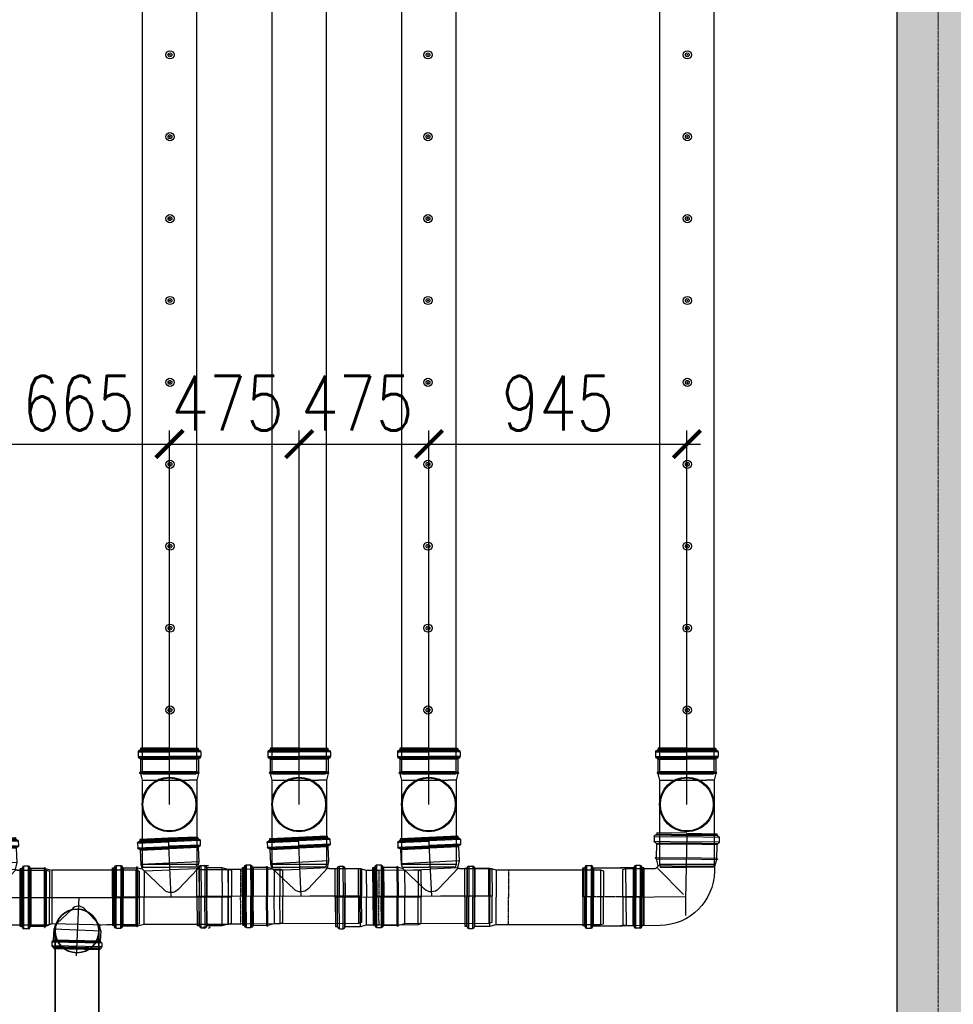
# Model space of a CAD drawing. Header units: millimetres. Extents: x -374129 to 1163271, y -112652 to 695637.
# Tile 65 of 256: x 34776 to 38196, y -45426 to -41819. Entities that reach past the tile are written whole.
import ezdxf
from ezdxf import colors
from ezdxf.entities.mleader import LeaderData, LeaderLine
from ezdxf.math import Vec2, Vec3

# ---------------------------------------------------------------- set-up
doc = ezdxf.new("R2010")
doc.units = ezdxf.units.MM
doc.header["$PDMODE"] = 4
for name, pattern in [('ACAD_ISO04W100', [30, 24, -3, 0, -3]), ('CENTER', [50.8, 31.75, -6.35, 6.35, -6.35]), ('CENTER1', [0.77, 0.5, -0.1, 0.07, -0.1]), ('CENTER2', [3.6, 3, -0.2, 0.2, -0.2]), ('DASHDOT', [20, 13, -3.4, 0.2, -3.4])]:
    doc.linetypes.add(name, pattern=pattern)
for name, color, linetype in [('EAB_underground piping system', 1, 'Continuous'), ('FK_opisy', 7, 'Continuous'), ('KRT_kreskowanie', 252, 'Continuous'), ('KRT_sciany', 2, 'Continuous'), ('KRT_technologia', 30, 'Continuous'), ('KRT_wymiary', 4, 'Continuous')]:
    doc.layers.add(name, color=color, linetype=linetype)
doc.layers.add('IS_pomocnicza', color=6, linetype='Continuous', lineweight=30)
doc.layers.add('KRT_osie', color=55, linetype='ACAD_ISO04W100', lineweight=18)
doc.styles.add('WYMIAR', font='romans.shx', dxfattribs={"width": 0.8})
doc.dimstyles.new('KRT_1-100', dxfattribs={"dimscale": 100, "dimtxt": 2, "dimasz": 1, "dimexe": 0.5, "dimexo": 0, "dimgap": 0.5, "dimtad": 1, "dimdec": 1, "dimrnd": 0.1, "dimzin": 9, "dimdsep": 46, "dimtxsty": 'WYMIAR', "dimblk": 'ARCHTICK', "dimcen": 0.09, "dimdle": 0.5, "dimclrd": 1, "dimclre": 252, "dimclrt": 256, "dimadec": 0, "dimazin": 0, "dimtfac": 1, "dimtdec": 1, "dimtmove": 0, "dimatfit": 3, "dimfxl": 1, "dimtolj": 1, "dimtzin": 0, "dimarcsym": 0})

# ---------------------------------------------------------------- blocks, each defined once
blk = doc.blocks.new('IS_KAO_trójnik_200_góra')
at = {"layer": 'KRT_technologia', "linetype": 'Continuous', "transparency": 33554687}
for p, q in [((34869.72, 13524.58), (34868.63, 13524.29)), ((34868.63, 13524.29), (34868.63, 13514.58)), ((34897.28, 13524.58), (34869.72, 13524.58)), ((34869.72, 13504.58), (34869.72, 13524.58)), ((34900.61, 13524.58), (34897.28, 13524.58)), ((34903.02, 13525.22), (34900.61, 13524.58)), ((34900.61, 13524.58), (34900.61, 13507.41)), ((34903.02, 13525.22), (34901.38, 13524.78)), ((34903.05, 13525.07), (34903.05, 13514.58)), ((34903.07, 13525.27), (34903.12, 13525.45)), ((34903.14, 13525.32), (34903.14, 13514.58)), ((34903.29, 13525.51), (34903.19, 13525.51)), ((34903.34, 13525.32), (34903.34, 13514.58)), ((34903.41, 13525.29), (34903.36, 13525.45)), ((34903.43, 13525.08), (34903.43, 13514.58)), ((34908.29, 13525.23), (34903.48, 13525.23)), ((34908.29, 13525.23), (34908.29, 13514.58)), ((34908.54, 13525.16), (34908.54, 13514.58)), ((34908.83, 13525.74), (34908.83, 13514.58)), ((34910.88, 13526.05), (34909.2, 13526.05)), ((34909.2, 13526.05), (34909.2, 13514.58)), ((34910.88, 13526.05), (34910.88, 13514.58)), ((34911.25, 13525.74), (34911.25, 13514.58)), ((34911.43, 13525.55), (34911.43, 13525.47)), ((34911.55, 13525.07), (34911.55, 13514.58)), ((34912.15, 13525.14), (34911.79, 13525.14)), ((34911.79, 13525.14), (34911.79, 13514.58)), ((34912.15, 13525.07), (34912.15, 13514.58)), ((34912.22, 13514.58), (34912.22, 13525.07)), ((34868.63, 13504.87), (34868.63, 13514.58)), ((34903.05, 13504.09), (34903.05, 13514.58)), ((34903.14, 13503.84), (34903.14, 13514.58)), ((34903.34, 13503.84), (34903.34, 13514.58)), ((34903.43, 13504.08), (34903.43, 13514.58)), ((34908.29, 13503.92), (34908.29, 13514.58)), ((34908.54, 13504), (34908.54, 13514.58)), ((34908.83, 13503.42), (34908.83, 13514.58)), ((34909.2, 13503.11), (34909.2, 13514.58)), ((34910.88, 13503.11), (34910.88, 13514.58)), ((34911.25, 13503.42), (34911.25, 13514.58)), ((34911.55, 13504.09), (34911.55, 13514.58)), ((34911.79, 13504.01), (34911.79, 13514.58)), ((34912.15, 13504.09), (34912.15, 13514.58)), ((34912.22, 13514.58), (34912.22, 13504.09)), ((34900.61, 13504.58), (34900.61, 13507.41)), ((34869.72, 13504.58), (34868.63, 13504.87)), ((34897.28, 13504.58), (34869.72, 13504.58)), ((34900.61, 13504.58), (34897.28, 13504.58)), ((34903.02, 13503.93), (34900.61, 13504.58)), ((34903.07, 13503.88), (34903.12, 13503.7)), ((34903.29, 13503.65), (34903.19, 13503.65)), ((34903.41, 13503.87), (34903.36, 13503.7)), ((34908.29, 13503.92), (34903.48, 13503.92)), ((34910.88, 13503.11), (34909.2, 13503.11)), ((34911.43, 13503.6), (34911.43, 13503.68)), ((34912.15, 13504.01), (34911.79, 13504.01))]:
    blk.add_line(p, q, dxfattribs=at)
at = {"layer": 'KRT_technologia'}
for radius in [10, 9.7]:
    blk.add_circle((34891.65, 13514.58), radius, dxfattribs=at)
at = {"layer": 'KRT_technologia', "linetype": 'Continuous', "transparency": 33554687}
for centre, radius, start, end in [((34903, 13525.29), 0.0727, 285, 345), ((34903.19, 13525.43), 0.0727, 90, 165), ((34903.29, 13525.43), 0.0727, 15, 90), ((34903.48, 13525.31), 0.0727, 195, 270), ((34908.29, 13525.6), 0.364, 270, 354.2608), ((34909.2, 13525.51), 0.545, 90, 174.2608), ((34910.88, 13525.51), 0.545, 5, 90), ((34911.79, 13525.51), 0.364, 185, 270), ((34912.15, 13525.07), 0.0727, 0, 90), ((34903, 13503.86), 0.0727, 15, 75), ((34903.19, 13503.72), 0.0727, 195, 270), ((34903.29, 13503.72), 0.0727, 270, 345), ((34903.48, 13503.85), 0.0727, 90, 165), ((34908.29, 13503.56), 0.364, 5.7392, 90), ((34909.2, 13503.65), 0.545, 185.7392, 270), ((34910.88, 13503.65), 0.545, 270, 355), ((34911.79, 13503.65), 0.364, 90, 175), ((34912.15, 13504.09), 0.0727, 270, 0)]:
    blk.add_arc(centre, radius, start, end, dxfattribs=at)
blk = doc.blocks.new('kk')
at = {"layer": 'KRT_technologia', "linetype": 'Continuous', "lineweight": 25}
for p, q in [((0, 0), (-5.77, 0)), ((0, 0), (5.77, 0)), ((-6.31, -0.74), (-6.31, -1.66)), ((-6.31, -0.74), (0, -0.74)), ((-6.31, -1.66), (0, -1.66)), ((-6.04, -0.44), (-5.99, -0.43)), ((-6.04, -0.44), (0, -0.44)), ((-5.81, -0.04), (-5.81, -0.23)), ((-5.81, -0.23), (0, -0.23)), ((5.81, -0.23), (0, -0.23)), ((6.04, -0.44), (0, -0.44)), ((6.31, -0.74), (0, -0.74)), ((6.31, -1.66), (0, -1.66)), ((5.81, -0.04), (5.81, -0.23)), ((6.04, -0.44), (5.99, -0.43)), ((6.31, -0.74), (6.31, -1.66)), ((-6.04, -1.96), (0, -1.96)), ((-5.86, -2.16), (-5.86, -4.81)), ((-5.86, -2.16), (0, -2.16)), ((6.04, -1.96), (0, -1.96)), ((5.86, -2.16), (0, -2.16)), ((5.86, -2.16), (5.86, -4.81)), ((-6.01, -4.91), (-6.01, -4.97)), ((-5.89, -4.85), (-5.98, -4.87)), ((-5.88, -5.03), (-5.98, -5.01)), ((-5.86, -4.81), (0, -4.81)), ((-5.85, -5.06), (-5.5, -6.38)), ((-5.85, -5.06), (0, -5.06)), ((5.86, -4.81), (0, -4.81)), ((5.85, -5.06), (0, -5.06)), ((5.85, -5.06), (5.5, -6.38)), ((5.88, -5.03), (5.98, -5.01)), ((5.89, -4.85), (5.98, -4.87)), ((6.01, -4.91), (6.01, -4.97)), ((-5.5, -6.38), (-5.5, -7.3)), ((-5.5, -6.38), (0, -6.38)), ((5.33, -6.38), (0, -6.38)), ((5.5, -6.97), (0.45, -11.89)), ((5.5, -6.38), (5.5, -6.39)), ((6.08, -6.99), (11.74, -7.13)), ((11.74, -7.13), (11.45, -18.13)), ((11.74, -7.13), (12.34, -7.31)), ((12.34, -7.31), (12.06, -17.98)), ((4.88, -17.96), (11.45, -18.13)), ((11.45, -18.13), (12.06, -17.98))]:
    blk.add_line(p, q, dxfattribs=at)
at = {"layer": 'KRT_technologia', "linetype": 'CENTER', "lineweight": 25}
for p, q in [((0, 0), (0, -12.84)), ((0, -12.33), (12.2, -12.65)), ((0, -12.84), (0, -15.98))]:
    blk.add_line(p, q, dxfattribs=at)
at = {"layer": 'KRT_technologia', "linetype": 'Continuous', "lineweight": 25}
for centre, radius, start, end in [((-5.77, -0.04), 0.04, 90, 180), ((5.77, -0.04), 0.04, 0, 90), ((-6.01, -0.74), 0.3, 95, 180), ((-6.01, -1.66), 0.3, 180, 264.2608), ((-6.01, -0.23), 0.2, 275, 0), ((6.01, -0.23), 0.2, 180, 265), ((6.01, -0.74), 0.3, 0, 85), ((6.01, -1.66), 0.3, 275.7392, 0), ((-6.06, -2.16), 0.2, 0, 84.2608), ((6.06, -2.16), 0.2, 95.7392, 180), ((-5.97, -4.91), 0.04, 105, 180), ((-5.97, -4.97), 0.04, 180, 255), ((-5.9, -4.81), 0.04, 285, 0), ((-5.89, -5.07), 0.04, 15, 75), ((5.89, -5.07), 0.04, 105, 165), ((5.9, -4.81), 0.04, 180, 255), ((5.97, -4.91), 0.04, 0, 75), ((5.97, -4.97), 0.04, 285, 0), ((5.16, -7.3), 10.66, 180, 268.5), ((6.1, -6.39), 0.6, 180, 268.5)]:
    blk.add_arc(centre, radius, start, end, dxfattribs=at)
blk = doc.blocks.new('IS_WNT_KAO_trójnik_200')
at = {"layer": 'KRT_technologia', "linetype": 'Continuous', "transparency": 33554687}
for p, q in [((34085.82, 14801.68), (34097.3, 14801.72)), ((34085.82, 14801.69), (34085.82, 14800)), ((34086.14, 14802.05), (34097.29, 14802.09)), ((34086.32, 14802.23), (34086.4, 14802.24)), ((34086.73, 14802.95), (34086.73, 14802.6)), ((34086.73, 14802.6), (34097.29, 14802.63)), ((34097.29, 14803.03), (34086.8, 14803.03)), ((34086.8, 14802.95), (34097.29, 14802.99)), ((34086.8, 14802.35), (34097.3, 14802.39)), ((34107.77, 14802.95), (34097.28, 14802.92)), ((34107.84, 14802.6), (34097.28, 14802.56)), ((34107.77, 14802.35), (34097.28, 14802.32)), ((34108.44, 14802.06), (34097.28, 14802.02)), ((34108.76, 14801.69), (34097.28, 14801.65)), ((34097.29, 14803.03), (34107.78, 14803.03)), ((34097.29, 14781.52), (34097.29, 14803.03)), ((34107.79, 14803.03), (34107.86, 14802.97)), ((34107.86, 14802.95), (34107.86, 14802.6)), ((34108.27, 14802.23), (34108.19, 14802.24)), ((34108.77, 14801.69), (34108.77, 14800)), ((34085.83, 14800), (34097.3, 14800.04)), ((34086.14, 14799.63), (34097.3, 14799.67)), ((34086.64, 14799.1), (34086.64, 14793.86)), ((34086.65, 14799.1), (34097.3, 14799.13)), ((34086.73, 14799.34), (34097.3, 14799.38)), ((34108.76, 14800), (34097.29, 14799.97)), ((34108.45, 14799.64), (34097.29, 14799.6)), ((34107.87, 14799.34), (34097.29, 14799.31)), ((34107.95, 14799.1), (34097.29, 14799.06)), ((34107.95, 14799.1), (34107.95, 14793.86)), ((34086.64, 14793.86), (34087.17, 14791.86)), ((34086.64, 14793.86), (34107.95, 14793.86)), ((34107.95, 14793.86), (34107.5, 14792.18)), ((34116.94, 14793.86), (34115.26, 14793.79)), ((34115.26, 14793.79), (34115.76, 14782.33)), ((34116.94, 14793.86), (34117.44, 14782.4)), ((34075.88, 14790.6), (34074.8, 14790.26)), ((34074.8, 14790.26), (34075.22, 14780.56)), ((34086.59, 14791.06), (34075.88, 14790.6)), ((34076.75, 14770.61), (34075.88, 14790.6)), ((34087.06, 14791.31), (34094.66, 14784.04)), ((34087.26, 14791.38), (34097.26, 14791.42)), ((34106.77, 14791.45), (34097.26, 14791.42)), ((34099.81, 14784.16), (34107.51, 14792.23)), ((34106.77, 14791.45), (34107.18, 14781.95)), ((34109.12, 14792.69), (34107.5, 14792.18)), ((34109.16, 14792.54), (34109.61, 14782.06)), ((34109.17, 14792.74), (34109.21, 14792.92)), ((34109.24, 14792.79), (34109.71, 14782.06)), ((34109.38, 14792.99), (34109.27, 14792.98)), ((34109.43, 14792.8), (34109.9, 14782.07)), ((34109.5, 14792.77), (34109.45, 14792.94)), ((34109.54, 14792.56), (34110, 14782.08)), ((34114.39, 14792.93), (34109.58, 14792.72)), ((34114.39, 14792.93), (34114.85, 14782.29)), ((34114.63, 14792.87), (34115.1, 14782.3)), ((34114.9, 14793.46), (34115.39, 14782.31)), ((34117.32, 14793.57), (34117.81, 14782.42)), ((34117.5, 14793.39), (34117.51, 14793.31)), ((34117.65, 14792.91), (34118.11, 14782.43)), ((34118.24, 14793.01), (34117.89, 14792.99)), ((34117.89, 14792.99), (34118.35, 14782.44)), ((34118.25, 14792.94), (34118.7, 14782.46)), ((34118.78, 14782.46), (34118.32, 14792.94)), ((34099.81, 14784.16), (34100.5, 14784.88)), ((34094.12, 14781.38), (34075.22, 14780.56)), ((34075.65, 14770.86), (34075.22, 14780.56)), ((34118.78, 14782.46), (34092.93, 14781.33)), ((34107.62, 14771.96), (34107.18, 14781.95)), ((34110.07, 14771.58), (34109.61, 14782.06)), ((34110.17, 14771.33), (34109.71, 14782.06)), ((34110.37, 14771.34), (34109.9, 14782.07)), ((34110.45, 14771.59), (34110, 14782.08)), ((34115.32, 14771.64), (34114.85, 14782.29)), ((34115.56, 14771.73), (34115.1, 14782.3)), ((34115.88, 14771.16), (34115.39, 14782.31)), ((34116.26, 14770.87), (34115.76, 14782.33)), ((34117.94, 14770.94), (34117.44, 14782.4)), ((34118.29, 14771.27), (34117.81, 14782.42)), ((34118.56, 14771.95), (34118.11, 14782.43)), ((34118.81, 14771.89), (34118.35, 14782.44)), ((34119.16, 14771.97), (34118.7, 14782.46)), ((34118.78, 14782.46), (34119.24, 14771.98)), ((34076.75, 14770.61), (34075.65, 14770.86)), ((34107.62, 14771.96), (34076.75, 14770.61)), ((34110.04, 14771.42), (34107.62, 14771.96)), ((34110.1, 14771.37), (34110.15, 14771.2)), ((34110.33, 14771.15), (34110.23, 14771.15)), ((34110.44, 14771.38), (34110.4, 14771.21)), ((34115.32, 14771.64), (34110.5, 14771.43)), ((34117.94, 14770.94), (34116.26, 14770.87)), ((34118.46, 14771.46), (34118.46, 14771.54)), ((34119.17, 14771.9), (34118.81, 14771.89))]:
    blk.add_line(p, q, dxfattribs=at)
for centre, radius, start, end in [((34086.37, 14801.69), 0.545, 95, 180), ((34086.37, 14802.6), 0.364, 275, 0), ((34086.8, 14802.95), 0.0727, 90, 180), ((34107.78, 14802.95), 0.0727, 0, 90), ((34108.22, 14802.6), 0.364, 180, 265), ((34108.22, 14801.69), 0.545, 0, 85), ((34086.37, 14800), 0.545, 180, 264.2608), ((34086.27, 14799.1), 0.364, 0, 84.2608), ((34108.31, 14799.1), 0.364, 95.7392, 180), ((34108.22, 14800), 0.545, 275.7392, 0), ((34115.28, 14793.24), 0.545, 92.5, 176.7608), ((34116.96, 14793.32), 0.545, 7.5, 92.5), ((34086.56, 14791.7), 0.636, 272.5, 15), ((34109.09, 14792.76), 0.0727, 287.5, 347.5), ((34109.28, 14792.91), 0.0727, 92.5, 167.5), ((34109.38, 14792.91), 0.0727, 17.5, 92.5), ((34109.57, 14792.79), 0.0727, 197.5, 272.5), ((34114.37, 14793.3), 0.364, 272.5, 356.7608), ((34117.87, 14793.36), 0.364, 187.5, 272.5), ((34118.25, 14792.94), 0.0727, 2.5, 92.5), ((34097.18, 14786.67), 3.64, 226.25, 316.3455), ((34110.03, 14771.35), 0.0727, 17.5, 77.5), ((34110.22, 14771.22), 0.0727, 197.5, 272.5), ((34110.33, 14771.23), 0.0727, 272.5, 347.5), ((34110.51, 14771.36), 0.0727, 92.5, 167.5), ((34115.33, 14771.28), 0.364, 8.2392, 92.5), ((34116.23, 14771.41), 0.545, 188.2392, 272.5), ((34117.92, 14771.48), 0.545, 272.5, 357.5), ((34118.83, 14771.52), 0.364, 92.5, 177.5), ((34119.16, 14771.97), 0.0727, 272.5, 2.5)]:
    blk.add_arc(centre, radius, start, end, dxfattribs=at)
blk = doc.blocks.new('IS_KAO_rura_z_kielichem_200')
at = {"layer": 'KRT_technologia', "linetype": 'Continuous', "transparency": 33554687}
for p, q in [((34252.2, 14721.68), (34250.8, 14721.68)), ((34250.8, 14721.68), (34250.8, 14710.24)), ((34252.2, 14721.68), (34252.2, 14710.24)), ((34203.99, 14720.24), (34202.96, 14719.93)), ((34202.96, 14719.93), (34202.96, 14710.24)), ((34242.28, 14720.24), (34203.99, 14720.24)), ((34203.99, 14700.24), (34203.99, 14720.24)), ((34242.28, 14720.24), (34237.69, 14720.24)), ((34244.52, 14720.84), (34242.28, 14720.24)), ((34242.28, 14720.24), (34242.28, 14710.24)), ((34250.06, 14720.84), (34244.52, 14720.84)), ((34244.52, 14720.84), (34244.52, 14710.24)), ((34250.06, 14720.84), (34250.06, 14710.24)), ((34250.15, 14720.93), (34250.16, 14721.1)), ((34250.16, 14721.1), (34250.16, 14710.24)), ((34252.85, 14720.93), (34252.83, 14721.1)), ((34252.83, 14721.1), (34252.83, 14710.24)), ((34253.68, 14720.84), (34252.94, 14720.84)), ((34252.94, 14720.84), (34252.94, 14710.24)), ((34253.68, 14710.24), (34253.68, 14720.84)), ((34202.96, 14700.56), (34202.96, 14710.24)), ((34242.28, 14700.24), (34242.28, 14710.24)), ((34244.52, 14699.64), (34244.52, 14710.24)), ((34250.06, 14699.64), (34250.06, 14710.24)), ((34250.16, 14699.39), (34250.16, 14710.24)), ((34250.8, 14698.81), (34250.8, 14710.24)), ((34252.2, 14698.81), (34252.2, 14710.24)), ((34252.83, 14699.39), (34252.83, 14710.24)), ((34252.94, 14699.64), (34252.94, 14710.24)), ((34253.68, 14710.24), (34253.68, 14699.64)), ((34203.99, 14700.24), (34202.96, 14700.56)), ((34242.28, 14700.24), (34203.99, 14700.24)), ((34242.28, 14700.24), (34237.69, 14700.24)), ((34244.52, 14699.64), (34242.28, 14700.24)), ((34250.06, 14699.64), (34244.52, 14699.64)), ((34250.15, 14699.56), (34250.16, 14699.39)), ((34252.2, 14698.81), (34250.8, 14698.81)), ((34252.85, 14699.56), (34252.83, 14699.39)), ((34253.68, 14699.64), (34252.94, 14699.64))]:
    blk.add_line(p, q, dxfattribs=at)
at = {"layer": 'KRT_technologia', "linetype": 'CENTER1', "transparency": 33554687}
for p in [(34237.69, 14720.3), (34237.69, 14700.19)]:
    blk.add_line(p, (34237.69, 14710.24), dxfattribs=at)
at = {"layer": 'KRT_technologia', "linetype": 'Continuous', "transparency": 33554687}
for centre, radius, start, end in [((34250.8, 14721.04), 0.636, 90, 175), ((34252.2, 14721.04), 0.636, 5, 90), ((34250.06, 14720.94), 0.0909, 270, 355), ((34252.94, 14720.94), 0.0909, 185, 270), ((34250.06, 14699.55), 0.0909, 5, 90), ((34250.8, 14699.44), 0.636, 185, 270), ((34252.2, 14699.44), 0.636, 270, 355), ((34252.94, 14699.55), 0.0909, 90, 175)]:
    blk.add_arc(centre, radius, start, end, dxfattribs=at)
blk = doc.blocks.new('IS_KAO_nasuwka_200')
at = {"layer": 'KRT_technologia', "linetype": 'Continuous', "transparency": 33554687}
for p, q in [((34238.55, 14689.93), (34238.55, 14700.41)), ((34238.62, 14700.49), (34238.98, 14700.49)), ((34238.62, 14700.36), (34238.62, 14689.93)), ((34239.22, 14700.45), (34239.22, 14689.93)), ((34239.35, 14700.9), (34239.34, 14700.82)), ((34239.35, 14700.9), (34239.35, 14689.93)), ((34239.52, 14701.12), (34239.52, 14689.93)), ((34239.89, 14701.4), (34241.57, 14701.4)), ((34239.89, 14701.4), (34239.89, 14689.93)), ((34241.57, 14701.4), (34241.57, 14689.93)), ((34241.94, 14701.13), (34241.94, 14689.93)), ((34242.12, 14700.9), (34242.12, 14689.93)), ((34242.23, 14700.54), (34242.23, 14689.93)), ((34242.48, 14700.58), (34253.04, 14700.58)), ((34242.48, 14700.58), (34242.48, 14689.93)), ((34256.98, 14700.58), (34252.16, 14700.58)), ((34256.98, 14700.58), (34256.98, 14689.93)), ((34257.22, 14700.54), (34257.22, 14689.93)), ((34257.34, 14700.9), (34257.34, 14689.93)), ((34257.52, 14701.13), (34257.52, 14689.93)), ((34259.56, 14701.4), (34257.88, 14701.4)), ((34257.88, 14701.4), (34257.88, 14689.93)), ((34259.56, 14701.4), (34259.56, 14689.93)), ((34259.93, 14701.12), (34259.93, 14689.93)), ((34260.11, 14700.9), (34260.12, 14700.82)), ((34260.11, 14700.9), (34260.11, 14689.93)), ((34260.23, 14700.45), (34260.23, 14689.93)), ((34260.83, 14700.49), (34260.48, 14700.49)), ((34260.83, 14700.36), (34260.83, 14689.93)), ((34260.9, 14689.93), (34260.9, 14700.41)), ((34238.55, 14689.93), (34238.55, 14679.44)), ((34238.62, 14679.5), (34238.62, 14689.93)), ((34239.22, 14679.4), (34239.22, 14689.93)), ((34239.35, 14678.96), (34239.35, 14689.93)), ((34239.52, 14678.73), (34239.52, 14689.93)), ((34239.89, 14678.46), (34239.89, 14689.93)), ((34241.57, 14678.46), (34241.57, 14689.93)), ((34241.94, 14678.73), (34241.94, 14689.93)), ((34242.12, 14678.95), (34242.12, 14689.93)), ((34242.23, 14679.31), (34242.23, 14689.93)), ((34242.48, 14679.28), (34242.48, 14689.93)), ((34256.98, 14679.28), (34256.98, 14689.93)), ((34257.22, 14679.31), (34257.22, 14689.93)), ((34257.34, 14678.95), (34257.34, 14689.93)), ((34257.52, 14678.73), (34257.52, 14689.93)), ((34257.88, 14678.46), (34257.88, 14689.93)), ((34259.56, 14678.46), (34259.56, 14689.93)), ((34259.93, 14678.73), (34259.93, 14689.93)), ((34260.11, 14678.96), (34260.11, 14689.93)), ((34260.23, 14679.4), (34260.23, 14689.93)), ((34260.83, 14679.5), (34260.83, 14689.93)), ((34260.9, 14689.93), (34260.9, 14679.44)), ((34238.62, 14679.37), (34238.98, 14679.37)), ((34239.35, 14678.96), (34239.34, 14679.04)), ((34239.89, 14678.46), (34241.57, 14678.46)), ((34242.48, 14679.28), (34253.04, 14679.28)), ((34256.98, 14679.28), (34252.16, 14679.28)), ((34259.56, 14678.46), (34257.88, 14678.46)), ((34260.11, 14678.96), (34260.12, 14679.04)), ((34260.83, 14679.37), (34260.48, 14679.37))]:
    blk.add_line(p, q, dxfattribs=at)
at = {"layer": 'KRT_technologia', "linetype": 'CENTER2', "transparency": 33554687}
blk.add_line((34260.9, 14689.93), (34238.55, 14689.93), dxfattribs=at)
at = {"layer": 'KRT_technologia', "linetype": 'Continuous', "transparency": 33554687}
for centre, radius, start, end in [((34238.62, 14700.41), 0.0727, 90, 180), ((34238.98, 14700.85), 0.363, 270, 355), ((34239.89, 14700.85), 0.545, 90, 175), ((34241.57, 14700.85), 0.545, 5.7392, 90), ((34242.48, 14700.94), 0.363, 185.7392, 270), ((34256.98, 14700.94), 0.363, 270, 354.2608), ((34257.88, 14700.85), 0.545, 90, 174.2608), ((34259.56, 14700.85), 0.545, 5, 90), ((34260.48, 14700.85), 0.363, 185, 270), ((34260.83, 14700.41), 0.0727, 0, 90), ((34238.62, 14679.44), 0.0727, 180, 270), ((34238.98, 14679), 0.363, 5, 90), ((34239.89, 14679), 0.545, 185, 270), ((34241.57, 14679), 0.545, 270, 354.2608), ((34242.48, 14678.91), 0.363, 90, 174.2608), ((34256.98, 14678.91), 0.363, 5.7392, 90), ((34257.88, 14679), 0.545, 185.7392, 270), ((34259.56, 14679), 0.545, 270, 355), ((34260.48, 14679), 0.363, 90, 175), ((34260.83, 14679.44), 0.0727, 270, 0)]:
    blk.add_arc(centre, radius, start, end, dxfattribs=at)
blk = doc.blocks.new('IS_KAO_kielich_200')
at = {"layer": 'KRT_technologia', "linetype": 'Continuous', "transparency": 33554687}
for p, q in [((34215.99, 14693.51), (34214.95, 14693.19)), ((34214.95, 14693.19), (34214.95, 14683.51)), ((34234.97, 14693.51), (34215.99, 14693.51)), ((34215.99, 14693.51), (34215.99, 14683.51)), ((34234.97, 14693.51), (34230.38, 14693.51)), ((34237.21, 14694.11), (34234.97, 14693.51)), ((34234.97, 14693.51), (34234.97, 14683.51)), ((34242.75, 14694.11), (34237.21, 14694.11)), ((34237.21, 14694.11), (34237.21, 14683.51)), ((34242.75, 14694.11), (34242.75, 14683.51)), ((34242.84, 14694.19), (34242.86, 14694.36)), ((34242.86, 14694.36), (34242.86, 14683.51)), ((34244.89, 14694.94), (34243.49, 14694.94)), ((34243.49, 14694.94), (34243.49, 14683.51)), ((34244.89, 14694.94), (34244.89, 14683.51)), ((34245.54, 14694.19), (34245.53, 14694.36)), ((34245.53, 14694.36), (34245.53, 14683.51)), ((34246.37, 14694.11), (34245.63, 14694.11)), ((34245.63, 14694.11), (34245.63, 14683.51)), ((34246.37, 14683.51), (34246.37, 14694.11)), ((34214.95, 14673.82), (34214.95, 14683.51)), ((34215.99, 14673.51), (34215.99, 14683.51)), ((34234.97, 14673.51), (34234.97, 14683.51)), ((34237.21, 14672.91), (34237.21, 14683.51)), ((34242.75, 14672.91), (34242.75, 14683.51)), ((34242.86, 14672.65), (34242.86, 14683.51)), ((34243.49, 14672.07), (34243.49, 14683.51)), ((34244.89, 14672.07), (34244.89, 14683.51)), ((34245.53, 14672.65), (34245.53, 14683.51)), ((34245.63, 14672.91), (34245.63, 14683.51)), ((34246.37, 14683.51), (34246.37, 14672.91)), ((34215.99, 14673.51), (34214.95, 14673.82)), ((34234.97, 14673.51), (34215.99, 14673.51)), ((34234.97, 14673.51), (34230.38, 14673.51)), ((34237.21, 14672.91), (34234.97, 14673.51)), ((34242.75, 14672.91), (34237.21, 14672.91)), ((34242.84, 14672.82), (34242.86, 14672.65)), ((34244.89, 14672.07), (34243.49, 14672.07)), ((34245.54, 14672.82), (34245.53, 14672.65)), ((34246.37, 14672.91), (34245.63, 14672.91))]:
    blk.add_line(p, q, dxfattribs=at)
at = {"layer": 'KRT_technologia', "linetype": 'CENTER1', "transparency": 33554687}
for p in [(34230.38, 14693.56), (34230.38, 14673.45)]:
    blk.add_line(p, (34230.38, 14683.51), dxfattribs=at)
at = {"layer": 'KRT_technologia', "linetype": 'DASHDOT', "ltscale": 3, "transparency": 33554687}
blk.add_lwpolyline([(34214.95, 14683.51), (34246.37, 14683.51)], dxfattribs=at)
at = {"layer": 'KRT_technologia', "linetype": 'Continuous', "transparency": 33554687}
for centre, radius, start, end in [((34242.75, 14694.2), 0.0909, 270, 355), ((34243.49, 14694.31), 0.636, 90, 175), ((34244.89, 14694.31), 0.636, 5, 90), ((34245.63, 14694.2), 0.0909, 185, 270), ((34242.75, 14672.81), 0.0909, 5, 90), ((34243.49, 14672.71), 0.636, 185, 270), ((34244.89, 14672.71), 0.636, 270, 355), ((34245.63, 14672.81), 0.0909, 90, 175)]:
    blk.add_arc(centre, radius, start, end, dxfattribs=at)
blk = doc.blocks.new('trojnik redukcyjny 200 na 160')
at = {"layer": 'KRT_technologia'}
for p, q in [((-205.3, 111.6), (-205.3, -111.6)), ((-201.7, -114.7), (-201.7, 114.7)), ((-184.8, 114.7), (-201.7, 114.7)), ((-184.8, -114.7), (-184.8, 114.7)), ((-181.1, 111.6), (-181.1, -111.6)), ((-126.9, 107.1), (-126.4, 108.7)), ((-125.7, 109.3), (-124.7, 109.3)), ((-124, 108.7), (-123.5, 107)), ((-215, -104.9), (-215, 104.9)), ((-210.8, 105.6), (-214.3, 105.6)), ((-214.3, 104.9), (-214.3, -104.9)), ((-210.8, 105.6), (-210.8, -105.6)), ((-208.3, -104.9), (-208.3, 104.9)), ((-178.2, -105.8), (-178.2, 105.8)), ((-127.6, 106.5), (-175.8, 106.5)), ((-175.8, 106.5), (-175.8, -106.5)), ((-127.2, 105), (-127.2, -105)), ((-126.2, -107.4), (-126.2, 107.4)), ((-124.2, 107.4), (-124.2, -107.4)), ((-123.3, -104.9), (-123.3, 104.9)), ((-123, 106.4), (-99, 100)), ((210, -100), (210, 100)), ((210, 100), (220.9, 97.1)), ((220.9, 97.1), (220.9, -97.1)), ((-214.3, 0), (220.9, 0)), ((0, 0), (-9.4, -213.8)), ((-210.8, -105.6), (-214.3, -105.6)), ((-127.6, -106.5), (-175.8, -106.5)), ((-126.9, -107.1), (-126.4, -108.7)), ((-124, -108.7), (-123.5, -107)), ((-123, -106.4), (-99, -95.1)), ((-86.4, -101.1), (-90.5, -114.4)), ((-86.5, -101.5), (-80.3, -95.5)), ((220.9, -97.1), (210, -100)), ((-184.8, -114.7), (-201.7, -114.7)), ((-125.7, -109.3), (-124.7, -109.3)), ((-99.1, -163.3), (-99.4, -176.8)), ((84.1, -180.9), (-99.4, -176.8)), ((84.4, -167.4), (-99.1, -163.3)), ((-96.9, -179.8), (81.6, -183.8)), ((-96.5, -160.4), (82, -164.4)), ((77.4, -162), (-91.8, -158.2)), ((84.4, -167.4), (84.1, -180.9)), ((-92.3, -184.3), (76.7, -188)), ((-92.3, -184.3), (-92.3, -187.1)), ((76.1, -191.4), (-91.8, -187.7)), ((-91.7, -187.1), (76.1, -190.8)), ((76.2, -186), (-91.6, -182.3)), ((76.7, -188), (76.6, -190.9))]:
    blk.add_line(p, q, dxfattribs=at)
for points in [[(210, 100), (-99, 100), (-99, -95.1), (102.8, -100)], [(-80.3, -95.5), (-22.1, -39.7)], [(77.3, -101.3), (19.1, -40.5)], [(210, -100), (102.8, -100)]]:
    blk.add_lwpolyline(points, dxfattribs=at)
blk.add_lwpolyline([(79.8, -121.5), (78.1, -160), (-92.4, -156.2), (-90.5, -114.4), (79.8, -121.8), (76.2, -105.7, -0.479656), (81.2, -99.5)], format="xyb", dxfattribs=at)
for centre, radius, start, end in [((-210.9, 109.4), 3.81, 271.4057, 5.6147), ((-201.7, 109.3), 5.45, 90, 174.2608), ((-184.8, 109.3), 5.45, 5.7392, 90), ((-175.8, 110.2), 3.64, 185.7392, 270), ((-125.7, 108.5), 0.727, 90, 165), ((-124.7, 108.5), 0.727, 15, 90), ((-214.3, 104.9), 0.727, 90, 180), ((-127.6, 107.3), 0.727, 270, 345), ((-122.8, 107.1), 0.727, 195, 255), ((-2.1, -61), 29.5, 44.0616, 140.886), ((-214.3, -104.9), 0.727, 180, 270), ((-210.9, -109.4), 3.81, 354.3853, 88.5943), ((-175.8, -110.2), 3.64, 90, 174.2608), ((-127.6, -107.3), 0.727, 15, 90), ((-122.8, -107.1), 0.727, 105, 165), ((-201.7, -109.3), 5.45, 185.7392, 270), ((-184.8, -109.3), 5.45, 270, 354.2608), ((-125.7, -108.5), 0.727, 195, 270), ((-124.7, -108.5), 0.727, 270, 345), ((-95, -176.9), 4.36, 178.7226, 262.9834), ((-94.7, -163.4), 4.36, 94.4617, 178.7226), ((-95.3, -156.2), 2.91, 274.4617, 358.7226), ((81, -160.1), 2.91, 178.7226, 262.9834), ((80.1, -167.3), 4.36, 358.7226, 82.9834), ((-95.3, -184.3), 3.05, 0.1283, 94.3373), ((-91.7, -187.1), 0.582, 178.7226, 268.7226), ((76.1, -190.8), 0.582, 268.7226, 358.7226), ((79.8, -188.2), 3.05, 83.1078, 177.3168), ((79.8, -180.8), 4.36, 274.4617, 358.7226)]:
    blk.add_arc(centre, radius, start, end, dxfattribs=at)
blk = doc.blocks.new('_ArchTick')
at = {"color": 0, "linetype": 'ByBlock', "const_width": 0.15}
blk.add_lwpolyline([(-0.5, -0.5), (0.5, 0.5)], dxfattribs=at)
blk = doc.blocks.new('*D2292')
at = {"layer": 'Defpoints', "color": 0}
for p in [(36344.7, -11286.3), (36344.7, -12506.3), (35679.7, -12606.3)]:
    blk.add_point(p, dxfattribs=at)
at = {"layer": 'KRT_wymiary', "color": 252, "lineweight": -2}
for p, q in [((35679.7, -12606.3), (35679.7, -11236.3)), ((36344.7, -12506.3), (36344.7, -11236.3))]:
    blk.add_line(p, q, dxfattribs=at)
at = {"layer": 'KRT_wymiary', "color": 1, "lineweight": -2}
blk.add_line((35629.7, -11286.3), (36394.7, -11286.3), dxfattribs=at)
at = {"layer": 'KRT_wymiary', "color": 1, "lineweight": -2, "xscale": 100, "yscale": 100, "zscale": 100, "rotation": 180}
blk.add_blockref('_ArchTick', (35679.7, -11286.3), dxfattribs=at)
at = {"layer": 'KRT_wymiary', "color": 1, "lineweight": -2, "xscale": 100, "yscale": 100, "zscale": 100}
blk.add_blockref('_ArchTick', (36344.7, -11286.3), dxfattribs=at)
at = {"layer": 'KRT_wymiary', "insert": (36012.2, -11136.3), "char_height": 200, "attachment_point": 5, "style": 'WYMIAR'}
blk.add_mtext('\\A1;665', dxfattribs=at)
blk = doc.blocks.new('*D2293')
at = {"layer": 'Defpoints', "color": 0}
for p in [(36819.7, -11286.3), (36819.7, -12562.3), (36344.7, -12606.3)]:
    blk.add_point(p, dxfattribs=at)
at = {"layer": 'KRT_wymiary', "color": 252, "lineweight": -2}
for p, q in [((36344.7, -12606.3), (36344.7, -11236.3)), ((36819.7, -12562.3), (36819.7, -11236.3))]:
    blk.add_line(p, q, dxfattribs=at)
at = {"layer": 'KRT_wymiary', "color": 1, "lineweight": -2}
blk.add_line((36294.7, -11286.3), (36869.7, -11286.3), dxfattribs=at)
at = {"layer": 'KRT_wymiary', "color": 1, "lineweight": -2, "xscale": 100, "yscale": 100, "zscale": 100, "rotation": 180}
blk.add_blockref('_ArchTick', (36344.7, -11286.3), dxfattribs=at)
at = {"layer": 'KRT_wymiary', "color": 1, "lineweight": -2, "xscale": 100, "yscale": 100, "zscale": 100}
blk.add_blockref('_ArchTick', (36819.7, -11286.3), dxfattribs=at)
at = {"layer": 'KRT_wymiary', "insert": (36557.2, -11136.3), "char_height": 200, "attachment_point": 5, "style": 'WYMIAR'}
blk.add_mtext('\\A1;475', dxfattribs=at)
blk = doc.blocks.new('*D2294')
at = {"layer": 'Defpoints', "color": 0}
for p in [(37294.7, -11286.3), (37294.7, -12560.3), (36819.7, -12606.3)]:
    blk.add_point(p, dxfattribs=at)
at = {"layer": 'KRT_wymiary', "color": 252, "lineweight": -2}
for p, q in [((36819.7, -12606.3), (36819.7, -11236.3)), ((37294.7, -12560.3), (37294.7, -11236.3))]:
    blk.add_line(p, q, dxfattribs=at)
at = {"layer": 'KRT_wymiary', "color": 1, "lineweight": -2}
blk.add_line((36769.7, -11286.3), (37344.7, -11286.3), dxfattribs=at)
at = {"layer": 'KRT_wymiary', "color": 1, "lineweight": -2, "xscale": 100, "yscale": 100, "zscale": 100, "rotation": 180}
blk.add_blockref('_ArchTick', (36819.7, -11286.3), dxfattribs=at)
at = {"layer": 'KRT_wymiary', "color": 1, "lineweight": -2, "xscale": 100, "yscale": 100, "zscale": 100}
blk.add_blockref('_ArchTick', (37294.7, -11286.3), dxfattribs=at)
at = {"layer": 'KRT_wymiary', "insert": (37032.2, -11136.3), "char_height": 200, "attachment_point": 5, "style": 'WYMIAR'}
blk.add_mtext('\\A1;475', dxfattribs=at)
blk = doc.blocks.new('*D2295')
at = {"layer": 'Defpoints', "color": 0}
for p in [(38239.7, -11286.3), (37294.7, -12606.3), (38239.7, -12606.3)]:
    blk.add_point(p, dxfattribs=at)
at = {"layer": 'KRT_wymiary', "color": 252, "lineweight": -2}
for p, q in [((37294.7, -12606.3), (37294.7, -11236.3)), ((38239.7, -12606.3), (38239.7, -11236.3))]:
    blk.add_line(p, q, dxfattribs=at)
at = {"layer": 'KRT_wymiary', "color": 1, "lineweight": -2}
blk.add_line((37244.7, -11286.3), (38289.7, -11286.3), dxfattribs=at)
at = {"layer": 'KRT_wymiary', "color": 1, "lineweight": -2, "xscale": 100, "yscale": 100, "zscale": 100, "rotation": 180}
blk.add_blockref('_ArchTick', (37294.7, -11286.3), dxfattribs=at)
at = {"layer": 'KRT_wymiary', "color": 1, "lineweight": -2, "xscale": 100, "yscale": 100, "zscale": 100}
blk.add_blockref('_ArchTick', (38239.7, -11286.3), dxfattribs=at)
at = {"layer": 'KRT_wymiary', "insert": (37767.2, -11136.3), "char_height": 200, "attachment_point": 5, "style": 'WYMIAR'}
blk.add_mtext('\\A1;945', dxfattribs=at)
blk = doc.blocks.new('sys napowietrzania')
at = {"layer": 'EAB_underground piping system', "lineweight": 35, "elevation": -3728.23}
for points in [[(35926.37, -13065.93), (35926.37, -13345.83), (35926.37, -15098.16)], [(36086.21, -13072.91), (36086.21, -13345.83), (36086.21, -15098.16)]]:
    blk.add_lwpolyline(points, dxfattribs=at)
at = {"layer": 'EAB_underground piping system', "lineweight": 35}
blk.add_circle((36006.29, -13069.42, -3334.86), 80, dxfattribs=at)
at = {"layer": 'KRT_technologia', "linetype": 'Continuous', "transparency": 33554687}
for p, q in [((36474.03, -12830.04, -3070), (36488.07, -12830.04, -3070)), ((36622.26, -13040.38, -3070), (36622.26, -12839.29, -3070))]:
    blk.add_line(p, q, dxfattribs=at)
at = {"layer": 'KRT_technologia', "linetype": 'Continuous', "transparency": 33554687, "elevation": -3395.12}
for points in [[(36444.98, -12485.01), (36444.98, -10582.71), (36444.98, -2349.21), (36244.98, -2349.21), (36244.98, -10582.71), (36244.98, -12485.01), (36344.98, -12485.01), (36444.98, -12485.01), (36441.81, -12495.38), (36344.98, -12495.38), (36248.14, -12495.38), (36244.98, -12485.01)], [(36919.98, -12485.01), (36919.98, -10582.71), (36919.98, -2349.21), (36719.98, -2349.21), (36719.98, -10582.71), (36719.98, -12485.01), (36819.98, -12485.01), (36919.98, -12485.01), (36916.81, -12495.38), (36819.98, -12495.38), (36723.14, -12495.38), (36719.98, -12485.01)], [(37394.98, -12485.01), (37394.98, -10582.71), (37394.98, -2349.21), (37194.98, -2349.21), (37194.98, -10582.71), (37194.98, -12485.01), (37294.98, -12485.01), (37394.98, -12485.01), (37391.81, -12495.38), (37294.98, -12495.38), (37198.14, -12495.38), (37194.98, -12485.01)], [(38339.98, -12485.01), (38339.98, -10582.71), (38339.98, -2349.21), (38139.98, -2349.21), (38139.98, -10582.71), (38139.98, -12485.01), (38239.98, -12485.01), (38339.98, -12485.01), (38336.81, -12495.38), (38239.98, -12495.38), (38143.14, -12495.38), (38139.98, -12485.01)]]:
    blk.add_lwpolyline(points, dxfattribs=at)
at = {"layer": 'KRT_technologia'}
for centre, radius in [((36346.48, -9860.34, -3395.12), 15), ((37291.48, -9860.34, -3395.12), 15), ((38241.32, -9860.34, -3395.12), 15), ((36346.48, -9860.34, -3395.12), 7), ((36346.48, -9860.34, -3395.12), 1.5), ((37291.48, -9860.34, -3395.12), 7), ((37291.48, -9860.34, -3395.12), 1.5), ((38241.32, -9860.34, -3395.12), 7), ((38241.32, -9860.34, -3395.12), 1.5), ((36346.48, -10160.34, -3395.12), 15), ((36346.48, -10160.34, -3395.12), 7), ((36346.48, -10160.34, -3395.12), 1.5), ((37291.48, -10160.34, -3395.12), 15), ((37291.48, -10160.34, -3395.12), 7), ((37291.48, -10160.34, -3395.12), 1.5), ((38241.32, -10160.34, -3395.12), 15), ((38241.32, -10160.34, -3395.12), 7), ((38241.32, -10160.34, -3395.12), 1.5), ((36346.48, -10460.34, -3395.12), 15), ((36346.48, -10460.34, -3395.12), 7), ((37291.48, -10460.34, -3395.12), 15), ((37291.48, -10460.34, -3395.12), 7), ((38241.32, -10460.34, -3395.12), 15), ((38241.32, -10460.34, -3395.12), 7), ((36346.48, -10460.34, -3395.12), 1.5), ((37291.48, -10460.34, -3395.12), 1.5), ((38241.32, -10460.34, -3395.12), 1.5), ((36346.48, -10760.34, -3395.12), 15), ((37291.48, -10760.34, -3395.12), 15), ((38241.32, -10760.34, -3395.12), 15), ((36346.48, -10760.34, -3395.12), 7), ((36346.48, -10760.34, -3395.12), 1.5), ((37291.48, -10760.34, -3395.12), 7), ((37291.48, -10760.34, -3395.12), 1.5), ((38241.32, -10760.34, -3395.12), 7), ((38241.32, -10760.34, -3395.12), 1.5), ((36346.48, -11060.34, -3395.12), 15), ((36346.48, -11060.34, -3395.12), 7), ((36346.48, -11060.34, -3395.12), 1.5), ((37291.48, -11060.34, -3395.12), 15), ((37291.48, -11060.34, -3395.12), 7), ((37291.48, -11060.34, -3395.12), 1.5), ((38241.32, -11060.34, -3395.12), 15), ((38241.32, -11060.34, -3395.12), 7), ((38241.32, -11060.34, -3395.12), 1.5), ((36346.48, -11360.34, -3395.12), 15), ((36346.48, -11360.34, -3395.12), 7), ((36346.48, -11360.34, -3395.12), 1.5), ((37291.48, -11360.34, -3395.12), 15), ((37291.48, -11360.34, -3395.12), 7), ((37291.48, -11360.34, -3395.12), 1.5), ((38241.32, -11360.34, -3395.12), 15), ((38241.32, -11360.34, -3395.12), 7), ((38241.32, -11360.34, -3395.12), 1.5), ((36346.48, -11660.34, -3395.12), 15), ((37291.48, -11660.34, -3395.12), 15), ((38241.32, -11660.34, -3395.12), 15), ((36346.48, -11660.34, -3395.12), 7), ((36346.48, -11660.34, -3395.12), 1.5), ((37291.48, -11660.34, -3395.12), 7), ((37291.48, -11660.34, -3395.12), 1.5), ((38241.32, -11660.34, -3395.12), 7), ((38241.32, -11660.34, -3395.12), 1.5), ((36346.48, -11960.34, -3395.12), 15), ((36346.48, -11960.34, -3395.12), 7), ((36346.48, -11960.34, -3395.12), 1.5), ((37291.48, -11960.34, -3395.12), 15), ((37291.48, -11960.34, -3395.12), 7), ((37291.48, -11960.34, -3395.12), 1.5), ((38241.32, -11960.34, -3395.12), 15), ((38241.32, -11960.34, -3395.12), 7), ((38241.32, -11960.34, -3395.12), 1.5), ((36346.48, -12260.34, -3395.12), 15), ((36346.48, -12260.34, -3395.12), 7), ((36346.48, -12260.34, -3395.12), 1.5), ((37291.48, -12260.34, -3395.12), 15), ((37291.48, -12260.34, -3395.12), 7), ((37291.48, -12260.34, -3395.12), 1.5), ((38241.32, -12260.34, -3395.12), 15), ((38241.32, -12260.34, -3395.12), 7), ((38241.32, -12260.34, -3395.12), 1.5)]:
    blk.add_circle(centre, radius, dxfattribs=at)
at = {"layer": 'KRT_technologia', "linetype": 'Continuous', "transparency": 33554687}
for centre, start, end in [((36474.03, -13052.41, -3070), 185, 270), ((36488.07, -13052.41, -3070), 270, 355)]:
    blk.add_arc(centre, 6.36, start, end, dxfattribs=at)
at = {"layer": 'IS_pomocnicza', "xscale": 10, "yscale": 10, "zscale": 10}
for name, p, rotation in [('IS_KAO_trójnik_200_góra', (171490.44, -361522.81, -3334.86), 90), ('IS_KAO_trójnik_200_góra', (171965.44, -361522.81, -3334.86), 90), ('IS_KAO_trójnik_200_góra', (172440.44, -361522.81, -3334.86), 90), ('IS_KAO_trójnik_200_góra', (173385.44, -361522.81, -3334.86), 90), ('IS_KAO_nasuwka_200', (-304526.52, -159843.68, -3070), 359.9999999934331)]:
    blk.add_blockref(name, p, dxfattribs=dict(at, rotation=rotation))
at = {"layer": 'KRT_kreskowanie'}
blk.add_blockref('trojnik redukcyjny 200 na 160', (36013, -12947.18, -3070), dxfattribs=at)
at = {"layer": 'KRT_technologia', "zscale": 10}
for name, p, xscale, yscale, rotation in [('IS_WNT_KAO_trójnik_200', (382780.75, -145748.67, -3070), -10, 10, 2.5000000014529), ('IS_WNT_KAO_trójnik_200', (383447.12, -145745.9, -3070), -10, 10, 2.5000000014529), ('IS_WNT_KAO_trójnik_200', (384616.05, -143918.31, -3070), -10, 9.999999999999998, 2.8009265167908), ('IS_WNT_KAO_trójnik_200', (385094.05, -143918.31, -3070), -10, 9.999999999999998, 2.8009265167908), ('IS_KAO_rura_z_kielichem_200', (379963.63, 134156.31, -3334.86), 10, 10, 180)]:
    blk.add_blockref(name, p, dxfattribs=dict(at, xscale=xscale, yscale=yscale, rotation=rotation))
at = {"layer": 'KRT_technologia', "linetype": 'Continuous', "ltscale": 3}
for name, p, xscale, yscale, zscale, rotation in [('kk', (38239.39, -12711.45, -3070), -18.9, 18.9, 18.9, 359.0417462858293), ('IS_KAO_kielich_200', (378220.05, 135488.43, -3334.86), 10, 10, 10, 180.2674769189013), ('IS_KAO_kielich_200', (378726.36, 135484.9, -3334.86), 10, 10, 10, 180.2674769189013)]:
    blk.add_blockref(name, p, dxfattribs=dict(at, xscale=xscale, yscale=yscale, zscale=zscale, rotation=rotation))
at = {"layer": 'KRT_wymiary'}
for base, p1, p2, picture, middle in [((36344.67, -11286.27, -3728.23), (35679.67, -12606.27, -3334.86), (36344.67, -12506.27, -3334.86), '*D2292', (36012.17, -11136.27, -3728.23)), ((38239.67, -11286.27, -3728.23), (37294.67, -12606.27, -3334.86), (38239.67, -12606.27, -3334.86), '*D2295', (37767.17, -11136.27, -3728.23))]:
    dim = blk.add_linear_dim(base=base, p1=p1, p2=p2, dimstyle='KRT_1-100', dxfattribs=at)
    dim.commit()
    dim.dimension.update_dxf_attribs({"geometry": picture, "text_midpoint": middle})
for base, p1, p2, picture, middle in [((36819.67, -11286.27, -3728.23), (36344.67, -12606.27, -3334.86), (36819.67, -12562.27, -3334.86), '*D2293', (36557.17, -11286.27, -3728.23)), ((37294.67, -11286.27, -3728.23), (36819.67, -12606.27, -3334.86), (37294.67, -12560.27, -3334.86), '*D2294', (37032.17, -11286.27, -3728.23))]:
    dim = blk.add_linear_dim(base=base, p1=p1, p2=p2, dimstyle='KRT_1-100', dxfattribs=at)
    dim.commit()
    dim.dimension.update_dxf_attribs({"geometry": picture, "text_midpoint": middle, "dimtype": 128})

msp = doc.modelspace()

# ---------------------------------------------------------------- hatches: boundary and pattern name
at = {"layer": 'KRT_kreskowanie'}
h = msp.add_hatch(dxfattribs=at)
h.set_pattern_fill('ANSI33', color=256, scale=20, style=0)
h.set_pattern_definition([(45, (-1e-05, 3009.36), (-89.80256, 89.80256), []), (45, (89.8, 3009.36), (-89.80256, 89.80256), [63.5, -31.75])])
h.paths.add_polyline_path([(38290, -33690.64), (19090, -33690.64), (19090, -46990.64), (19390, -46990.64), (19390, -33990.64), (25390, -33990.64), (25390, -46990.64), (25690, -46990.64), (25690, -33990.64), (31690, -33990.64), (31690, -46990.64), (31990, -46990.64), (31990, -33990.64), (37990, -33990.64), (37990, -46990.64), (38290, -46990.64)])
h.paths.add_polyline_path([(51230, -33990.64), (57230, -33990.64), (57230, -46990.64), (57530, -46990.64), (57530, -33690.64), (38330, -33690.64), (38330, -46990.64), (38630, -46990.64), (38630, -33990.64), (44630, -33990.64), (44630, -46990.64), (44930, -46990.64), (44930, -33990.64), (50930, -33990.64), (50930, -46990.64), (51230, -46990.64)])
h.paths.add_polyline_path([(70470, -33690.64), (57570, -33690.64), (57570, -46990.64), (57870, -46990.64), (57870, -33990.64), (63870, -33990.64), (63870, -46990.64), (64170, -46990.64), (64170, -33990.64), (70170, -33990.64), (70170, -46990.64), (70470, -46990.64)])

# ---------------------------------------------------------------- linework, layer by layer
at = {"layer": 'KRT_osie', "ltscale": 0.5}
msp.add_line((38140, -27801.99), (38140, -48285.63), dxfattribs=at)
at = {"layer": 'KRT_sciany'}
msp.add_line((37990, -46990.64), (37990, -33990.64), dxfattribs=at)

# ---------------------------------------------------------------- block references
msp.add_blockref('sys napowietrzania', (-1019.98, -32087.66, 3070))

# ---------------------------------------------------------------- leaders
at = {"layer": 'FK_opisy', "color": 1}
ml = msp.add_multileader_mtext('Standard', dxfattribs=at)
ml.set_content('\\C54;WYPEŁNIENIE Z DESEK DREWNIANYCH GR.10cm. USZCZELNIONYCH OD WNĘTRZA FOLIĄ BUDOWLANĄ GR.0.5mm', style='WYMIAR')
ml.set_leader_properties()
ml.build(insert=Vec2(0, 0))
ml.multileader.update_dxf_attribs({"text_left_attachment_type": 6, "text_right_attachment_type": 6, "dogleg_length": 0.36, "arrow_head_size": 200, "scale": 100})
ctx = ml.context
ctx.base_point, ctx.scale, ctx.char_height, ctx.arrow_head_size, ctx.landing_gap_size, ctx.plane_origin = Vec3(-6581.15, -44729.21), 100, 200, 200, 9, Vec3(-43361.71, -127601.34)
ctx.left_attachment, ctx.right_attachment = 6, 6
notes = []
notes.append((ctx, [(0, (1, 1, 0), (-6617.15, -44729.21), (1, 0), 36, [(0, [(-7456.67, -46780.64)], 0, [])])]))
ctx.mtext.insert, ctx.mtext.width, ctx.mtext.defined_height, ctx.mtext.line_spacing_style, ctx.mtext.flow_direction = Vec3(-6572.15, -44489.21), 3640.4709, 1400.46, 2, 5
for ctx, leaders in notes:
    for number, flags, end, landing, length, lines in leaders:
        leader = LeaderData()
        leader.index, (leader.has_last_leader_line, leader.has_dogleg_vector, leader.attachment_direction) = number, flags
        leader.last_leader_point, leader.dogleg_vector, leader.dogleg_length = Vec3(end), Vec3(landing), length
        for number, points, colour, breaks in lines:
            line = LeaderLine()
            line.index, line.vertices, line.color, line.breaks = number, Vec3.list(points), colors.encode_raw_color(colour), breaks
            leader.lines.append(line)
        ctx.leaders.append(leader)

doc.saveas('drawing.dxf')
